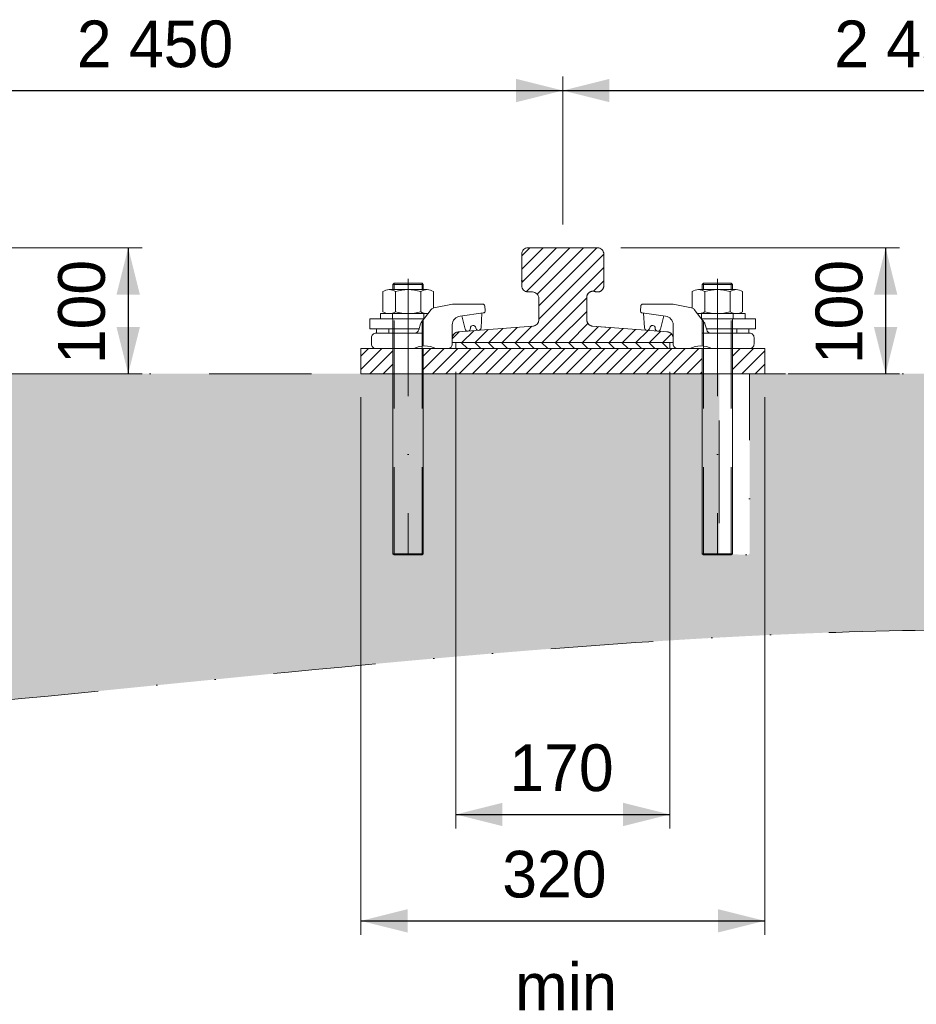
# Model space of a CAD drawing. Header units: millimetres. Extents: x -13186 to -571, y -579947 to -571037.
# Tile 14 of 31: x -8748 to -8037, y -573426 to -572646. Entities that reach past the tile are written whole.
import ezdxf
from ezdxf.enums import TextEntityAlignment as Align

# ---------------------------------------------------------------- set-up
doc = ezdxf.new("R2010")
doc.units = ezdxf.units.MM
doc.header["$MEASUREMENT"] = 0
for name, pattern in [('DGN Style 2', [116.014736, 69.608842, -46.405895]), ('DGN Style 4', [185.739593, 92.811789, -46.405895, 0.116015, -46.405895]), ('DGN Style 6', [220.660029, 0.116015, -46.405895, 81.210315, -46.405895, 0.116015, -46.405895])]:
    doc.linetypes.add(name, pattern=pattern)
doc.styles.add('Style-ENGINEERING', font='ENGINEERING.shx')
doc.styles.add('Style-ENGINEERING_0', font='ENGINEERING.shx')
doc.dimstyles.new('MetricMM', dxfattribs={"dimtxt": 3, "dimasz": 3, "dimexe": 1.5, "dimexo": 1.5, "dimgap": 1.5, "dimtad": 1, "dimdec": 0, "dimzin": 7, "dimtxsty": 'Style-ENGINEERING_0', "dimcen": 0.09, "dimclrd": 1, "dimclre": 1, "dimclrt": 7, "dimadec": 0, "dimazin": 3, "dimtfac": 1, "dimtdec": 0, "dimtofl": 0, "dimtmove": 0, "dimatfit": 3, "dimfxl": 1, "dimtzin": 7, "dimlwd": -1, "dimlwe": 0, "dimarcsym": 0})

# ---------------------------------------------------------------- blocks, each defined once
blk = doc.blocks.new('*D190')
at = {"color": 1, "linetype": 'Continuous', "lineweight": 0, "transparency": 16777216}
for p, q in [((-1993.18, 2665.57), (-1772.34, 2665.57)), ((-1860.68, 2565.75), (-1772.34, 2565.75))]:
    blk.add_line(p, q, dxfattribs=at)
at = {"color": 1, "linetype": 'Continuous', "transparency": 16777216}
blk.add_line((-1783.44, 2665.57), (-1783.44, 2565.75), dxfattribs=at)
at = {"color": 1, "linetype": 'Continuous', "lineweight": 0, "transparency": 16777216, "extrusion": (0, 0, -1)}
blk.add_solid([(1792.69, 2628.57), (1783.44, 2665.57), (1774.19, 2628.57)], dxfattribs=at)
at = {"color": 1, "linetype": 'Continuous', "lineweight": 0, "transparency": 16777216}
blk.add_solid([(-1774.19, 2602.75), (-1783.44, 2565.75), (-1792.69, 2602.75)], dxfattribs=at)
at = {"layer": 'Defpoints', "color": 7, "linetype": 'Continuous', "lineweight": 0, "transparency": 16777216}
for p in [(-2011.68, 2665.57), (-1783.44, 2615.66), (-1879.18, 2565.75), (-1783.44, 2565.75)]:
    blk.add_point(p, dxfattribs=at)
at = {"color": 7, "linetype": 'Continuous', "lineweight": 0, "transparency": 16777216, "style": 'Style-ENGINEERING'}
blk.add_text('100', height=37, rotation=90, dxfattribs=at).set_placement((-1820.44, 2573.42), align=Align.MIDDLE_LEFT)
blk = doc.blocks.new('*U192')
at = {"color": 7, "linetype": 'Continuous', "lineweight": 0}
for p, q in [((-12.02, 13.97), (-13.02, 12.97)), ((-13.02, 12.97), (-13.02, 8.97)), ((9.98, 13.97), (-12.02, 13.97)), ((9.98, 13.97), (10.98, 12.97)), ((10.98, 12.97), (10.98, 8.97))]:
    blk.add_line(p, q, dxfattribs=at)
at = {"color": 7, "linetype": 'DGN Style 2', "lineweight": 0}
for p, q in [((10.98, 12.97), (-13.02, 12.97)), ((-12.02, 13.97), (-12.02, 8.97)), ((9.98, 13.97), (9.98, 8.97))]:
    blk.add_line(p, q, dxfattribs=at)
at = {"color": 7, "linetype": 'Continuous', "lineweight": 0, "flags": 128}
for points in [[(-16.02, 8.97), (13.97, 8.97)], [(-21.01, -5.57), (-21.01, 7.5)], [(-11.02, -8.56), (-11.02, 7.5)], [(8.97, 7.5), (8.97, -8.56)], [(18.97, 7.5), (18.97, -8.56)], [(-16.83, -10.03), (20.98, -10.03), (20.98, -14.03), (-13.75, -14.03)], [(13.97, -10.03), (-16.02, -10.03)]]:
    blk.add_lwpolyline(points, dxfattribs=at)
at = {"color": 7, "linetype": 'DGN Style 2', "lineweight": 0, "flags": 128}
for points in [[(-13.52, -14.03), (-13.52, -10.03)], [(11.48, -10.03), (11.48, -14.03)]]:
    blk.add_lwpolyline(points, dxfattribs=at)
at = {"color": 7, "linetype": 'Continuous', "lineweight": 0}
for centre, radius, start, end in [((-16.02, -0.24), 9.21, 57.13277, 122.86723), ((-1.02, -25.65), 34.62, 73.22135, 106.77865), ((13.97, -0.82), 9.21, 237.13277, 302.86723)]:
    blk.add_arc(centre, radius, start, end, dxfattribs=at)
at = {"color": 7, "linetype": 'Continuous', "lineweight": 0, "extrusion": (0, 0, -1)}
for centre, radius, start, end in [((-13.97, -0.24), 9.21, 57.13277, 122.86723), ((16.02, -0.82), 9.21, 237.13277, 275.25814), ((1.02, 24.59), 34.62, 253.22135, 286.77865)]:
    blk.add_arc(centre, radius, start, end, dxfattribs=at)
blk = doc.blocks.new('*U193')
at = {"color": 7, "linetype": 'Continuous', "lineweight": 0}
for p, q in [((-12.02, 13.97), (-13.02, 12.97)), ((-13.02, 12.97), (-13.02, 8.97)), ((9.98, 13.97), (-12.02, 13.97)), ((9.98, 13.97), (10.98, 12.97)), ((10.98, 12.97), (10.98, 8.97))]:
    blk.add_line(p, q, dxfattribs=at)
at = {"color": 7, "linetype": 'DGN Style 2', "lineweight": 0}
for p, q in [((10.98, 12.97), (-13.02, 12.97)), ((-12.02, 13.97), (-12.02, 8.97)), ((9.98, 13.97), (9.98, 8.97))]:
    blk.add_line(p, q, dxfattribs=at)
at = {"color": 7, "linetype": 'Continuous', "lineweight": 0, "extrusion": (0, 0, -1), "flags": 128}
for points in [[(16.02, 8.97), (-13.97, 8.97)], [(21.01, -5.57), (21.01, 7.5)], [(11.02, -8.56), (11.02, 7.5)], [(-8.97, 7.5), (-8.97, -8.56)], [(-18.97, 7.5), (-18.97, -8.56)], [(16.83, -10.03), (-20.98, -10.03), (-20.98, -14.03), (13.75, -14.03)], [(-13.97, -10.03), (16.02, -10.03)]]:
    blk.add_lwpolyline(points, dxfattribs=at)
at = {"color": 7, "linetype": 'DGN Style 2', "lineweight": 0, "extrusion": (0, 0, -1), "flags": 128}
for points in [[(13.52, -14.03), (13.52, -10.03)], [(-11.48, -10.03), (-11.48, -14.03)]]:
    blk.add_lwpolyline(points, dxfattribs=at)
at = {"color": 7, "linetype": 'Continuous', "lineweight": 0}
for centre, radius, start, end in [((-16.02, -0.24), 9.21, 57.13277, 122.86723), ((-1.02, -25.65), 34.62, 73.22135, 106.77865), ((13.97, -0.82), 9.21, 237.13277, 302.86723)]:
    blk.add_arc(centre, radius, start, end, dxfattribs=at)
at = {"color": 7, "linetype": 'Continuous', "lineweight": 0, "extrusion": (0, 0, -1)}
for centre, radius, start, end in [((-13.97, -0.24), 9.21, 57.13277, 122.86723), ((16.02, -0.82), 9.21, 237.13277, 275.25814), ((1.02, 24.59), 34.62, 253.22135, 286.77865)]:
    blk.add_arc(centre, radius, start, end, dxfattribs=at)
blk = doc.blocks.new('*D194')
at = {"color": 1, "linetype": 'Continuous', "lineweight": 0, "transparency": 16777216}
for p, q in [((-1523.96, 2567.25), (-1523.96, 2205.54)), ((-1354.4, 2567.25), (-1354.4, 2205.54))]:
    blk.add_line(p, q, dxfattribs=at)
at = {"color": 1, "linetype": 'Continuous', "transparency": 16777216}
blk.add_line((-1523.96, 2216.64), (-1354.4, 2216.64), dxfattribs=at)
at = {"color": 1, "linetype": 'Continuous', "lineweight": 0, "transparency": 16777216}
blk.add_solid([(-1486.96, 2207.39), (-1523.96, 2216.64), (-1486.96, 2225.89)], dxfattribs=at)
at = {"color": 1, "linetype": 'Continuous', "lineweight": 0, "transparency": 16777216, "extrusion": (0, 0, -1)}
blk.add_solid([(1391.4, 2225.89), (1354.4, 2216.64), (1391.4, 2207.39)], dxfattribs=at)
at = {"layer": 'Defpoints', "color": 7, "linetype": 'Continuous', "lineweight": 0, "transparency": 16777216}
for p in [(-1523.96, 2585.75), (-1354.4, 2585.75), (-1439.18, 2216.64), (-1354.4, 2216.64)]:
    blk.add_point(p, dxfattribs=at)
at = {"color": 7, "linetype": 'Continuous', "lineweight": 0, "transparency": 16777216, "style": 'Style-ENGINEERING'}
blk.add_text('170', height=37, dxfattribs=at).set_placement((-1481.42, 2253.64), align=Align.MIDDLE_LEFT)
blk = doc.blocks.new('*D195')
at = {"color": 1, "linetype": 'Continuous', "lineweight": 0, "transparency": 16777216}
for p, q in [((-1393.18, 2665.57), (-1172.34, 2665.57)), ((-1260.68, 2565.75), (-1172.34, 2565.75))]:
    blk.add_line(p, q, dxfattribs=at)
at = {"color": 1, "linetype": 'Continuous', "transparency": 16777216}
blk.add_line((-1183.44, 2665.57), (-1183.44, 2565.75), dxfattribs=at)
at = {"color": 1, "linetype": 'Continuous', "lineweight": 0, "transparency": 16777216, "extrusion": (0, 0, -1)}
blk.add_solid([(1192.69, 2628.57), (1183.44, 2665.57), (1174.19, 2628.57)], dxfattribs=at)
at = {"color": 1, "linetype": 'Continuous', "lineweight": 0, "transparency": 16777216}
blk.add_solid([(-1174.19, 2602.75), (-1183.44, 2565.75), (-1192.69, 2602.75)], dxfattribs=at)
at = {"layer": 'Defpoints', "color": 7, "linetype": 'Continuous', "lineweight": 0, "transparency": 16777216}
for p in [(-1411.68, 2665.57), (-1183.44, 2615.66), (-1279.18, 2565.75), (-1183.44, 2565.75)]:
    blk.add_point(p, dxfattribs=at)
at = {"color": 7, "linetype": 'Continuous', "lineweight": 0, "transparency": 16777216, "style": 'Style-ENGINEERING'}
blk.add_text('100', height=37, rotation=90, dxfattribs=at).set_placement((-1220.44, 2573.42), align=Align.MIDDLE_LEFT)
blk = doc.blocks.new('*D196')
at = {"color": 1, "linetype": 'Continuous', "lineweight": 0, "transparency": 16777216}
for p, q in [((-1599.18, 2547.25), (-1599.18, 2121.25)), ((-1279.18, 2547.25), (-1279.18, 2121.25))]:
    blk.add_line(p, q, dxfattribs=at)
at = {"color": 1, "linetype": 'Continuous', "transparency": 16777216}
blk.add_line((-1599.18, 2132.35), (-1279.18, 2132.35), dxfattribs=at)
at = {"color": 1, "linetype": 'Continuous', "lineweight": 0, "transparency": 16777216}
blk.add_solid([(-1562.18, 2123.1), (-1599.18, 2132.35), (-1562.18, 2141.6)], dxfattribs=at)
at = {"color": 1, "linetype": 'Continuous', "lineweight": 0, "transparency": 16777216, "extrusion": (0, 0, -1)}
blk.add_solid([(1316.18, 2141.6), (1279.18, 2132.35), (1316.18, 2123.1)], dxfattribs=at)
at = {"layer": 'Defpoints', "color": 7, "linetype": 'Continuous', "lineweight": 0, "transparency": 16777216}
for p in [(-1599.18, 2565.75), (-1279.18, 2565.75), (-1439.18, 2132.35), (-1279.18, 2132.35)]:
    blk.add_point(p, dxfattribs=at)
at = {"color": 7, "linetype": 'Continuous', "lineweight": 0, "transparency": 16777216, "style": 'Style-ENGINEERING'}
blk.add_text('320', height=37, dxfattribs=at).set_placement((-1487.1, 2169.35), align=Align.MIDDLE_LEFT)
blk = doc.blocks.new('*D257')
at = {"color": 1, "linetype": 'Continuous', "lineweight": 0, "transparency": 16777216}
for p, q in [((-2039.18, 2684.07), (-2039.18, 2801.25)), ((-1439.18, 2684.07), (-1439.18, 2801.25))]:
    blk.add_line(p, q, dxfattribs=at)
at = {"color": 1, "linetype": 'Continuous', "transparency": 16777216}
blk.add_line((-2039.18, 2790.15), (-1439.18, 2790.15), dxfattribs=at)
at = {"color": 1, "linetype": 'Continuous', "lineweight": 0, "transparency": 16777216}
blk.add_solid([(-2002.18, 2780.9), (-2039.18, 2790.15), (-2002.18, 2799.4)], dxfattribs=at)
at = {"color": 1, "linetype": 'Continuous', "lineweight": 0, "transparency": 16777216, "extrusion": (0, 0, -1)}
blk.add_solid([(1476.18, 2799.4), (1439.18, 2790.15), (1476.18, 2780.9)], dxfattribs=at)
at = {"layer": 'Defpoints', "color": 7, "linetype": 'Continuous', "lineweight": 0, "transparency": 16777216}
for p in [(-1739.18, 2790.15), (-1439.18, 2790.15), (-2039.18, 2665.57), (-1439.18, 2665.57)]:
    blk.add_point(p, dxfattribs=at)
at = {"color": 7, "linetype": 'Continuous', "lineweight": 0, "transparency": 16777216, "style": 'Style-ENGINEERING'}
blk.add_text('2 450', height=37, dxfattribs=at).set_placement((-1824.09, 2827.15), align=Align.MIDDLE_LEFT)
blk = doc.blocks.new('*D258')
at = {"color": 1, "linetype": 'Continuous', "lineweight": 0, "transparency": 16777216}
for p, q in [((-1439.18, 2684.07), (-1439.18, 2801.25)), ((-839.18, 2684.07), (-839.18, 2801.25))]:
    blk.add_line(p, q, dxfattribs=at)
at = {"color": 1, "linetype": 'Continuous', "transparency": 16777216}
blk.add_line((-1439.18, 2790.15), (-839.18, 2790.15), dxfattribs=at)
at = {"color": 1, "linetype": 'Continuous', "lineweight": 0, "transparency": 16777216}
blk.add_solid([(-1402.18, 2780.9), (-1439.18, 2790.15), (-1402.18, 2799.4)], dxfattribs=at)
at = {"color": 1, "linetype": 'Continuous', "lineweight": 0, "transparency": 16777216, "extrusion": (0, 0, -1)}
blk.add_solid([(876.18, 2799.4), (839.18, 2790.15), (876.18, 2780.9)], dxfattribs=at)
at = {"layer": 'Defpoints', "color": 7, "linetype": 'Continuous', "lineweight": 0, "transparency": 16777216}
for p in [(-1139.18, 2790.15), (-839.18, 2790.15), (-1439.18, 2665.57), (-839.18, 2665.57)]:
    blk.add_point(p, dxfattribs=at)
at = {"color": 7, "linetype": 'Continuous', "lineweight": 0, "transparency": 16777216, "style": 'Style-ENGINEERING'}
blk.add_text('2 450', height=37, dxfattribs=at).set_placement((-1224.09, 2827.15), align=Align.MIDDLE_LEFT)
blk = doc.blocks.new('*U140')
at = {"linetype": 'DGN Style 6', "lineweight": 0}
h = blk.add_hatch(dxfattribs=at)
h.set_pattern_fill('HATCH', color=5, style=0, pattern_type=2)
h.set_pattern_definition([(45, (-1442.436, 2609.593), (-5.3033, 5.3033), [])])
h.paths.add_polyline_path([(-1356.29, 2598.93), (-1415.56, 2603.53, -0.391721), (-1420.18, 2608.51), (-1420.18, 2626.21, -0.523273), (-1413.43, 2630.89, 0.523273), (-1406.68, 2635.57), (-1406.68, 2660.57, 0.414214), (-1411.68, 2665.57), (-1466.68, 2665.57, 0.414214), (-1471.68, 2660.57), (-1471.68, 2635.57, 0.414214), (-1466.68, 2630.57), (-1463.18, 2630.57, -0.414214), (-1458.18, 2625.57), (-1458.18, 2608.51, -0.391721), (-1462.79, 2603.53), (-1522.06, 2598.93, 0.391721), (-1526.68, 2593.95), (-1526.68, 2590.57), (-1351.68, 2590.57), (-1351.68, 2593.95, 0.391721)])
at = {"linetype": 'Continuous', "lineweight": 0}
h = blk.add_hatch(dxfattribs=at)
h.set_pattern_fill('HATCH', style=0, pattern_type=2)
h.set_pattern_definition([(135, (-1354.3985, 2590.573), (5.3033, 5.3033), [])])
h.paths.add_polyline_path([(-1354.4, 2590.57), (-1523.96, 2590.57), (-1523.96, 2585.75), (-1354.4, 2585.75)])
h = blk.add_hatch(dxfattribs=at)
h.set_pattern_fill('HATCH', color=30, style=0, pattern_type=2)
h.set_pattern_definition([(45, (-1599.178, 2585.751), (-5.3033, 5.3033), [])])
h.paths.add_polyline_path([(-1599.18, 2585.75), (-1573.68, 2585.75), (-1573.68, 2565.75), (-1599.18, 2565.75)])
h = blk.add_hatch(dxfattribs=at)
h.set_pattern_fill('HATCH', color=30, style=0, pattern_type=2)
h.set_pattern_definition([(45, (-1549.678, 2585.751), (-5.3033, 5.3033), [])])
h.paths.add_polyline_path([(-1549.68, 2585.75), (-1328.68, 2585.75), (-1328.68, 2565.75), (-1549.68, 2565.75)])
h = blk.add_hatch(dxfattribs=at)
h.set_pattern_fill('HATCH', color=30, style=0, pattern_type=2)
h.set_pattern_definition([(45, (-1304.678, 2585.751), (-5.3033, 5.3033), [])])
h.paths.add_polyline_path([(-1304.68, 2585.75), (-1279.18, 2585.75), (-1279.18, 2565.75), (-1304.68, 2565.75)])
at = {"linetype": 'DGN Style 6', "lineweight": 0}
h = blk.add_hatch(dxfattribs=at)
h.set_pattern_fill('GRAVEL', style=0, pattern_type=2)
h.set_pattern_definition([(228.0128, (616.98, 2950.734), (-3999.99996, -4500.00003), [67.268, -6659.544]), (184.96974, (571.98, 2900.734), (6000, 500.00003), [115.434, -11427.962]), (132.51045, (456.98, 2890.734), (5000, -5500), [81.394, -8058.016]), (267.2737, (261.98, 2765.734), (500, 10000), [105.119, -10406.779]), (292.83365, (256.98, 2660.734), (-2499.99998, 6000.00001), [103.078, -10204.687]), (357.2737, (296.98, 2565.734), (-10000, 500), [105.119, -10406.779]), (37.69424, (401.98, 2560.734), (-6500.00004, -4999.999947), [139.014, -13762.424]), (72.25533, (511.98, 2645.734), (3500.00007, 10999.99998), [131.244, -12993.161]), (121.42957, (551.98, 2770.734), (-4000.00004, 6499.99997), [105.475, -10442.037]), (175.23636, (496.98, 2860.734), (5500, -500.00003), [120.416, -5900.381]), (222.39744, (376.98, 2870.734), (-5999.99998, -5500.00002), [155.724, -15416.688]), (138.8141, (756.98, 2760.734), (-3500, 3000), [53.15, -5261.922]), (171.46923, (716.98, 2795.734), (6499.99999, -1000.00004), [101.118, -10010.756]), (225, (616.98, 2810.73), (-9e-14, -500), [70.71, -636.396]), (203.1986, (581.98, 2870.734), (2500, 1000), [38.08, -3769.808]), (291.8014, (546.98, 2855.73), (-500, 1500), [53.852, -2638.73]), (30.9638, (566.98, 2805.73), (1500, 1000), [87.465, -2828.011]), (161.565, (641.98, 2850.73), (1000, -500), [63.245, -1517.893]), (16.38954, (256.98, 2855.734), (5000.00001, 1499.99997), [88.6, -8771.423]), (70.3462, (341.98, 2880.734), (-2000, -5500), [74.33, -7358.704]), (293.1986, (641.98, 2950.734), (-1000, 2500), [76.157, -3731.73]), (343.61046, (671.98, 2880.734), (-5000.00001, 1499.99997), [88.6, -8771.423]), (339.444, (256.98, 2545.734), (-2500, 1000), [85.44, -4186.562]), (294.77514, (336.98, 2515.734), (-2500.00004, 5499.99998), [71.589, -7087.322]), (66.8014, (646.98, 2450.734), (1000, 2500), [76.157, -3731.73]), (17.354, (676.98, 2520.734), (-6499.99999, -2000.00004), [83.815, -8297.712]), (69.444, (401.98, 2450.734), (-1000, -2500), [42.72, -4229.282]), (101.31, (616.98, 2450.73), (-500, 2000), [25.495, -2524.015]), (165.9638, (611.98, 2475.73), (1500, -500), [103.078, -1958.475]), (186.009, (511.98, 2500.734), (5000, 500), [95.525, -9456.962]), (303.69, (566.98, 2760.73), (-500, 1000), [72.11, -1730.665]), (353.15723, (606.98, 2700.734), (8500.00001, -999.99994), [125.897, -12463.781]), (60.9454, (731.98, 2685.734), (-2000, -3500), [51.478, -5096.337]), (90, (757, 2730.73), (-500, 500), [30, -470]), (120.25644, (501.98, 2515.734), (2000, -3500), [69.462, -6876.76]), (48.0128, (466.98, 2575.734), (3999.99996, 4500.00003), [134.536, -6592.276]), (0, (557, 2675.73), (500, 500), [130, -370]), (325.30485, (686.98, 2675.734), (4999.99997, -3500.00004), [79.057, -7826.637]), (254.0546, (751.98, 2630.734), (-500, -2000), [72.8, -3567.254]), (207.64597, (731.98, 2560.734), (-9500.00003, -4999.99994), [118.532, -11734.737]), (175.42608, (626.98, 2505.734), (-6500, 499.99997), [125.4, -12414.537])])
edge = h.paths.add_edge_path()
edge.add_spline(control_points=[(-5296.8, 2387.77), (-5061.05, 2354.33), (-4448.01, 2267.38), (-3518.15, 2423.66), (-2382.85, 2198.26), (-1190.87, 2441.06), (219.36, 2221.5), (1577.77, 2448.2), (2500.09, 2318.14), (5522, 2338.51)], knot_values=[0, 0, 0, 0, 0.086667, 0.225372, 0.338783, 0.503846, 0.661211, 0.854774, 1, 1, 1, 1], degree=3, periodic=0)
edge.add_line((5522, 2338.51), (5546.87, 2565.75))
edge.add_line((5546.87, 2565.75), (2837.82, 2565.75))
edge.add_line((2837.82, 2565.75), (2812.32, 2565.75))
edge.add_line((2812.32, 2565.75), (2812.32, 2423.23))
edge.add_line((2812.32, 2423.23), (2811.32, 2422.23))
edge.add_line((2811.32, 2422.23), (2800.34, 2422.71))
edge.add_line((2800.34, 2422.71), (2800.32, 2422.23))
edge.add_line((2800.32, 2422.23), (2800.32, 2422.71))
edge.add_line((2800.32, 2422.71), (2788.32, 2423.23))
edge.add_line((2788.32, 2423.23), (2788.32, 2565.75))
edge.add_line((2788.32, 2565.75), (2567.32, 2565.75))
edge.add_line((2567.32, 2565.75), (2567.32, 2423.23))
edge.add_line((2567.32, 2423.23), (2566.32, 2422.23))
edge.add_line((2566.32, 2422.23), (2555.34, 2422.71))
edge.add_line((2555.34, 2422.71), (2555.32, 2422.23))
edge.add_line((2555.32, 2422.23), (2555.32, 2422.71))
edge.add_line((2555.32, 2422.71), (2543.32, 2423.23))
edge.add_line((2543.32, 2423.23), (2543.32, 2565.75))
edge.add_line((2543.32, 2565.75), (2517.82, 2565.75))
edge.add_line((2517.82, 2565.75), (1723.58, 2565.75))
edge.add_line((1723.58, 2565.75), (1698.08, 2565.75))
edge.add_line((1698.08, 2565.75), (1698.08, 2423.23))
edge.add_line((1698.08, 2423.23), (1697.08, 2422.23))
edge.add_line((1697.08, 2422.23), (1686.1, 2422.71))
edge.add_line((1686.1, 2422.71), (1686.08, 2422.23))
edge.add_line((1686.08, 2422.23), (1686.08, 2422.71))
edge.add_line((1686.08, 2422.71), (1674.08, 2423.23))
edge.add_line((1674.08, 2423.23), (1674.08, 2565.75))
edge.add_line((1674.08, 2565.75), (1453.08, 2565.75))
edge.add_line((1453.08, 2565.75), (1453.08, 2423.23))
edge.add_line((1453.08, 2423.23), (1452.08, 2422.23))
edge.add_line((1452.08, 2422.23), (1441.1, 2422.71))
edge.add_line((1441.1, 2422.71), (1441.08, 2422.23))
edge.add_line((1441.08, 2422.23), (1441.08, 2422.71))
edge.add_line((1441.08, 2422.71), (1429.08, 2423.23))
edge.add_line((1429.08, 2423.23), (1429.08, 2565.75))
edge.add_line((1429.08, 2565.75), (1403.58, 2565.75))
edge.add_line((1403.58, 2565.75), (-1020.68, 2565.75))
edge.add_line((-1020.68, 2565.75), (-1046.18, 2565.75))
edge.add_line((-1046.18, 2565.75), (-1046.18, 2423.23))
edge.add_line((-1046.18, 2423.23), (-1047.18, 2422.23))
edge.add_line((-1047.18, 2422.23), (-1058.16, 2422.71))
edge.add_line((-1058.16, 2422.71), (-1058.18, 2422.23))
edge.add_line((-1058.18, 2422.23), (-1058.18, 2422.71))
edge.add_line((-1058.18, 2422.71), (-1070.18, 2423.23))
edge.add_line((-1070.18, 2423.23), (-1070.18, 2565.75))
edge.add_line((-1070.18, 2565.75), (-1291.18, 2565.75))
edge.add_line((-1291.18, 2565.75), (-1291.18, 2423.23))
edge.add_line((-1291.18, 2423.23), (-1292.18, 2422.23))
edge.add_line((-1292.18, 2422.23), (-1303.16, 2422.71))
edge.add_line((-1303.16, 2422.71), (-1303.18, 2422.23))
edge.add_line((-1303.18, 2422.23), (-1303.18, 2422.71))
edge.add_line((-1303.18, 2422.71), (-1315.18, 2423.23))
edge.add_line((-1315.18, 2423.23), (-1315.18, 2565.75))
edge.add_line((-1315.18, 2565.75), (-1340.68, 2565.75))
edge.add_line((-1340.68, 2565.75), (-3764.94, 2565.75))
edge.add_line((-3764.94, 2565.75), (-3790.44, 2565.75))
edge.add_line((-3790.44, 2565.75), (-3790.44, 2423.23))
edge.add_line((-3790.44, 2423.23), (-3791.44, 2422.23))
edge.add_line((-3791.44, 2422.23), (-3802.42, 2422.71))
edge.add_line((-3802.42, 2422.71), (-3802.44, 2422.23))
edge.add_line((-3802.44, 2422.23), (-3802.44, 2422.71))
edge.add_line((-3802.44, 2422.71), (-3814.44, 2423.23))
edge.add_line((-3814.44, 2423.23), (-3814.44, 2565.75))
edge.add_line((-3814.44, 2565.75), (-4035.44, 2565.75))
edge.add_line((-4035.44, 2565.75), (-4035.44, 2423.23))
edge.add_line((-4035.44, 2423.23), (-4036.44, 2422.23))
edge.add_line((-4036.44, 2422.23), (-4047.42, 2422.71))
edge.add_line((-4047.42, 2422.71), (-4047.44, 2422.23))
edge.add_line((-4047.44, 2422.23), (-4047.44, 2422.71))
edge.add_line((-4047.44, 2422.71), (-4059.44, 2423.23))
edge.add_line((-4059.44, 2423.23), (-4059.44, 2565.75))
edge.add_line((-4059.44, 2565.75), (-4084.94, 2565.75))
edge.add_line((-4084.94, 2565.75), (-4874.16, 2565.75))
edge.add_line((-4874.16, 2565.75), (-4899.66, 2565.75))
edge.add_line((-4899.66, 2565.75), (-4899.66, 2423.23))
edge.add_line((-4899.66, 2423.23), (-4900.66, 2422.23))
edge.add_line((-4900.66, 2422.23), (-4911.64, 2422.71))
edge.add_line((-4911.64, 2422.71), (-4911.66, 2422.23))
edge.add_line((-4911.66, 2422.23), (-4911.66, 2422.71))
edge.add_line((-4911.66, 2422.71), (-4923.66, 2423.23))
edge.add_line((-4923.66, 2423.23), (-4923.66, 2565.75))
edge.add_line((-4923.66, 2565.75), (-5144.66, 2565.75))
edge.add_line((-5144.66, 2565.75), (-5144.66, 2423.23))
edge.add_line((-5144.66, 2423.23), (-5145.66, 2422.23))
edge.add_line((-5145.66, 2422.23), (-5156.64, 2422.71))
edge.add_line((-5156.64, 2422.71), (-5156.66, 2422.23))
edge.add_line((-5156.66, 2422.23), (-5156.66, 2422.71))
edge.add_line((-5156.66, 2422.71), (-5168.66, 2423.23))
edge.add_line((-5168.66, 2423.23), (-5168.66, 2565.75))
edge.add_line((-5168.66, 2565.75), (-5194.16, 2565.75))
edge.add_line((-5194.16, 2565.75), (-5296.8, 2565.75))
edge.add_line((-5296.8, 2565.75), (-5296.8, 2387.77))
at = {"color": 1, "linetype": 'DGN Style 4', "lineweight": 0}
for p, q in [((-1561.68, 2640.95), (-1561.68, 2422.23)), ((-1316.68, 2640.95), (-1316.68, 2422.23))]:
    blk.add_line(p, q, dxfattribs=at)
at = {"color": 3, "linetype": 'Continuous', "lineweight": 0}
for p, q in [((-1503.86, 2602.24), (-1503.23, 2613.8)), ((-1374.49, 2602.24), (-1375.12, 2613.8)), ((-1516.55, 2601.06), (-1519.19, 2611.7)), ((-1361.81, 2601.06), (-1359.16, 2611.7))]:
    blk.add_line(p, q, dxfattribs=at)
at = {"color": 7, "linetype": 'DGN Style 2', "lineweight": 0}
for p, q in [((-1573.68, 2585.77), (-1573.68, 2609.43)), ((-1572.68, 2422.23), (-1572.68, 2609.43)), ((-1550.68, 2422.23), (-1550.68, 2609.43)), ((-1549.68, 2587.86), (-1549.68, 2609.43)), ((-1328.68, 2587.86), (-1328.68, 2609.43)), ((-1327.68, 2422.23), (-1327.68, 2609.43)), ((-1305.68, 2422.23), (-1305.68, 2609.43)), ((-1304.68, 2585.77), (-1304.68, 2609.43)), ((-1556.6, 2598), (-1549.68, 2598)), ((-1321.76, 2598), (-1328.68, 2598))]:
    blk.add_line(p, q, dxfattribs=at)
at = {"color": 7, "linetype": 'Continuous', "lineweight": 0}
for p, q in [((-1549.68, 2423.23), (-1549.68, 2585.75)), ((-1328.68, 2423.23), (-1328.68, 2585.75)), ((-1573.68, 2423.23), (-1573.68, 2572.23)), ((-1304.68, 2423.23), (-1304.68, 2572.23)), ((-1572.68, 2422.23), (-1573.68, 2423.23)), ((-1549.68, 2423.23), (-1550.68, 2422.23)), ((-1328.68, 2423.23), (-1327.68, 2422.23)), ((-1305.68, 2422.23), (-1304.68, 2423.23))]:
    blk.add_line(p, q, dxfattribs=at)
at = {"color": 5, "linetype": 'Continuous', "lineweight": 0, "flags": 128}
blk.add_lwpolyline([(-1351.68, 2593.95), (-1351.68, 2590.57), (-1526.68, 2590.57), (-1526.68, 2593.95, -0.391721), (-1522.06, 2598.93), (-1462.79, 2603.53, 0.391721), (-1458.18, 2608.51), (-1458.18, 2625.57, 0.414214), (-1463.18, 2630.57), (-1466.68, 2630.57, -0.414214), (-1471.68, 2635.57), (-1471.68, 2660.57, -0.414214), (-1466.68, 2665.57), (-1411.68, 2665.57, -0.414214), (-1406.68, 2660.57), (-1406.68, 2635.57, -0.523273), (-1413.43, 2630.89, 0.523273), (-1420.18, 2626.21), (-1420.18, 2608.51, 0.391721), (-1415.56, 2603.53), (-1356.29, 2598.93, -0.391721), (-1351.68, 2593.95)], format="xyb", close=True, dxfattribs=at)
at = {"color": 5, "linetype": 'DGN Style 6', "lineweight": 0, "flags": 128}
blk.add_lwpolyline([(-1356.29, 2598.93), (-1415.56, 2603.53, -0.391721), (-1420.18, 2608.51), (-1420.18, 2626.21, -0.523273), (-1413.43, 2630.89, 0.523273), (-1406.68, 2635.57), (-1406.68, 2660.57, 0.414214), (-1411.68, 2665.57), (-1466.68, 2665.57, 0.414214), (-1471.68, 2660.57), (-1471.68, 2635.57, 0.414214), (-1466.68, 2630.57), (-1463.18, 2630.57, -0.414214), (-1458.18, 2625.57), (-1458.18, 2608.51, -0.391721), (-1462.79, 2603.53), (-1522.06, 2598.93, 0.391721), (-1526.68, 2593.95), (-1526.68, 2590.57), (-1351.68, 2590.57), (-1351.68, 2593.95, 0.391721), (-1356.29, 2598.93)], format="xyb", close=True, dxfattribs=at)
at = {"color": 3, "linetype": 'Continuous', "lineweight": 0, "flags": 128}
for points in [[(-1526.68, 2589.34), (-1526.68, 2604.47, -0.3764), (-1520.48, 2611.53), (-1502.17, 2613.94, 0.403512), (-1500.63, 2615.88), (-1500.96, 2619.36, 0.386905), (-1502.73, 2620.98), (-1525.92, 2620.98, 0.049064), (-1526.61, 2620.91), (-1541.23, 2618, 0.181534), (-1543.36, 2616.68), (-1551.23, 2606.47, 0.094971), (-1551.84, 2605.27), (-1553.17, 2600.59, -0.335046), (-1556.6, 2598), (-1587.15, 2598, 0.414214), (-1590.71, 2594.44), (-1590.71, 2589.34, 0.414214), (-1587.15, 2585.77), (-1557.19, 2585.77, -0.244843), (-1539.81, 2585.77), (-1530.24, 2585.77, 0.414214), (-1526.68, 2589.34)], [(-1351.68, 2589.34), (-1351.68, 2604.47, 0.3764), (-1357.88, 2611.53), (-1376.18, 2613.94, -0.403512), (-1377.73, 2615.88), (-1377.4, 2619.36, -0.386905), (-1375.62, 2620.98), (-1352.44, 2620.98, -0.049064), (-1351.74, 2620.91), (-1337.12, 2618, -0.181534), (-1334.99, 2616.68), (-1327.12, 2606.47, -0.094971), (-1326.52, 2605.27), (-1325.18, 2600.59, 0.335046), (-1321.76, 2598), (-1291.21, 2598, -0.414214), (-1287.65, 2594.44), (-1287.65, 2589.34, -0.414214), (-1291.21, 2585.77), (-1321.17, 2585.77, 0.244843), (-1338.55, 2585.77), (-1348.12, 2585.77, -0.414214), (-1351.68, 2589.34)]]:
    blk.add_lwpolyline(points, format="xyb", close=True, dxfattribs=at)
for points in [[(-1552.93, 2601.43), (-1591.93, 2601.43), (-1591.93, 2609.43), (-1548.95, 2609.43)], [(-1325.42, 2601.43), (-1286.43, 2601.43), (-1286.43, 2609.43), (-1329.4, 2609.43)], [(-1586.68, 2601.43), (-1586.68, 2598)], [(-1576.93, 2598), (-1576.93, 2601.43)], [(-1301.42, 2598), (-1301.42, 2601.43)], [(-1291.68, 2601.43), (-1291.68, 2598)]]:
    blk.add_lwpolyline(points, dxfattribs=at)
at = {"color": 7, "linetype": 'Continuous', "lineweight": 0, "flags": 128}
for points in [[(-1523.96, 2590.57), (-1354.4, 2590.57), (-1354.4, 2585.75), (-1523.96, 2585.75), (-1523.96, 2590.57)], [(-1354.4, 2590.57), (-1523.96, 2590.57), (-1523.96, 2585.75), (-1354.4, 2585.75), (-1354.4, 2590.57)]]:
    blk.add_lwpolyline(points, close=True, dxfattribs=at)
at = {"color": 30, "linetype": 'Continuous', "lineweight": 0, "flags": 128}
for points in [[(-1279.18, 2565.75), (-1599.18, 2565.75), (-1599.18, 2585.75), (-1279.18, 2585.75), (-1279.18, 2565.75)], [(-1599.18, 2585.75), (-1573.68, 2585.75), (-1573.68, 2565.75), (-1599.18, 2565.75), (-1599.18, 2585.75)], [(-1549.68, 2585.75), (-1328.68, 2585.75), (-1328.68, 2565.75), (-1549.68, 2565.75), (-1549.68, 2585.75)], [(-1304.68, 2585.75), (-1279.18, 2585.75), (-1279.18, 2565.75), (-1304.68, 2565.75), (-1304.68, 2585.75)]]:
    blk.add_lwpolyline(points, close=True, dxfattribs=at)
at = {"color": 7, "linetype": 'DGN Style 2', "lineweight": 0, "flags": 128}
for points in [[(-1573.68, 2423.23), (-1549.68, 2423.23)], [(-1304.68, 2423.23), (-1328.68, 2423.23)]]:
    blk.add_lwpolyline(points, dxfattribs=at)
at = {"color": 7, "linetype": 'Continuous', "lineweight": 0, "flags": 128}
for points in [[(-1572.68, 2422.23), (-1550.68, 2422.23)], [(-1305.68, 2422.23), (-1327.68, 2422.23)]]:
    blk.add_lwpolyline(points, dxfattribs=at)
at = {"color": 3, "linetype": 'Continuous', "lineweight": 0}
for centre, start, end in [((-1514.5, 2601.65), 191.8088, 4.44137), ((-1510.25, 2601.98), 4.44113, 184.44089), ((-1505.99, 2602.31), 184.44113, 357.90566)]:
    blk.add_arc(centre, 2.13, start, end, dxfattribs=at)
at = {"color": 3, "linetype": 'Continuous', "lineweight": 0, "extrusion": (0, 0, -1)}
for centre, start, end in [((1372.36, 2602.31), 184.44113, 357.90566), ((1368.11, 2601.98), 4.44113, 184.44089), ((1363.86, 2601.65), 191.8088, 4.44137)]:
    blk.add_arc(centre, 2.13, start, end, dxfattribs=at)
at = {"color": 7, "linetype": 'DGN Style 6', "lineweight": 0}
blk.add_open_spline([(-5296.8, 2387.77), (-5061.05, 2354.33), (-4448.01, 2267.38), (-3518.15, 2423.66), (-2382.85, 2198.26), (-1190.87, 2441.06), (219.36, 2221.5), (1577.77, 2448.2), (2500.09, 2318.14), (5522, 2338.51), (5530.29, 2414.26), (5538.58, 2490.01), (5546.87, 2565.75), (4643.85, 2565.75), (3740.84, 2565.75), (2837.82, 2565.75), (2829.32, 2565.75), (2820.82, 2565.75), (2812.32, 2565.75), (2812.32, 2518.24), (2812.32, 2470.74), (2812.32, 2423.23), (2811.99, 2422.89), (2811.65, 2422.56), (2811.32, 2422.23), (2807.66, 2422.39), (2804, 2422.55), (2800.34, 2422.71), (2800.34, 2422.55), (2800.33, 2422.39), (2800.32, 2422.23), (2800.32, 2422.39), (2800.32, 2422.55), (2800.32, 2422.71), (2796.32, 2422.88), (2792.32, 2423.05), (2788.32, 2423.23), (2788.32, 2470.74), (2788.32, 2518.24), (2788.32, 2565.75), (2714.65, 2565.75), (2640.99, 2565.75), (2567.32, 2565.75), (2567.32, 2518.24), (2567.32, 2470.74), (2567.32, 2423.23), (2566.99, 2422.89), (2566.65, 2422.56), (2566.32, 2422.23), (2562.66, 2422.39), (2559, 2422.55), (2555.34, 2422.71), (2555.34, 2422.55), (2555.33, 2422.39), (2555.32, 2422.23), (2555.32, 2422.39), (2555.32, 2422.55), (2555.32, 2422.71), (2551.32, 2422.88), (2547.32, 2423.05), (2543.32, 2423.23), (2543.32, 2470.74), (2543.32, 2518.24), (2543.32, 2565.75), (2534.82, 2565.75), (2526.32, 2565.75), (2517.82, 2565.75), (2253.07, 2565.75), (1988.33, 2565.75), (1723.58, 2565.75), (1715.08, 2565.75), (1706.58, 2565.75), (1698.08, 2565.75), (1698.08, 2518.24), (1698.08, 2470.74), (1698.08, 2423.23), (1697.75, 2422.89), (1697.41, 2422.56), (1697.08, 2422.23), (1693.42, 2422.39), (1689.76, 2422.55), (1686.1, 2422.71), (1686.09, 2422.55), (1686.09, 2422.39), (1686.08, 2422.23), (1686.08, 2422.39), (1686.08, 2422.55), (1686.08, 2422.71), (1682.08, 2422.88), (1678.08, 2423.05), (1674.08, 2423.23), (1674.08, 2470.74), (1674.08, 2518.24), (1674.08, 2565.75), (1600.41, 2565.75), (1526.75, 2565.75), (1453.08, 2565.75), (1453.08, 2518.24), (1453.08, 2470.74), (1453.08, 2423.23), (1452.75, 2422.89), (1452.41, 2422.56), (1452.08, 2422.23), (1448.42, 2422.39), (1444.76, 2422.55), (1441.1, 2422.71), (1441.09, 2422.55), (1441.09, 2422.39), (1441.08, 2422.23), (1441.08, 2422.39), (1441.08, 2422.55), (1441.08, 2422.71), (1437.08, 2422.88), (1433.08, 2423.05), (1429.08, 2423.23), (1429.08, 2470.74), (1429.08, 2518.24), (1429.08, 2565.75), (1420.58, 2565.75), (1412.08, 2565.75), (1403.58, 2565.75), (595.49, 2565.75), (-212.59, 2565.75), (-1020.68, 2565.75), (-1029.18, 2565.75), (-1037.68, 2565.75), (-1046.18, 2565.75), (-1046.18, 2518.24), (-1046.18, 2470.74), (-1046.18, 2423.23), (-1046.51, 2422.89), (-1046.85, 2422.56), (-1047.18, 2422.23), (-1050.84, 2422.39), (-1054.5, 2422.55), (-1058.16, 2422.71), (-1058.16, 2422.55), (-1058.17, 2422.39), (-1058.18, 2422.23), (-1058.18, 2422.39), (-1058.18, 2422.55), (-1058.18, 2422.71), (-1062.18, 2422.88), (-1066.18, 2423.05), (-1070.18, 2423.23), (-1070.18, 2470.74), (-1070.18, 2518.24), (-1070.18, 2565.75), (-1143.85, 2565.75), (-1217.51, 2565.75), (-1291.18, 2565.75), (-1291.18, 2518.24), (-1291.18, 2470.74), (-1291.18, 2423.23), (-1291.51, 2422.89), (-1291.85, 2422.56), (-1292.18, 2422.23), (-1295.84, 2422.39), (-1299.5, 2422.55), (-1303.16, 2422.71), (-1303.16, 2422.55), (-1303.17, 2422.39), (-1303.18, 2422.23), (-1303.18, 2422.39), (-1303.18, 2422.55), (-1303.18, 2422.71), (-1307.18, 2422.88), (-1311.18, 2423.05), (-1315.18, 2423.23), (-1315.18, 2470.74), (-1315.18, 2518.24), (-1315.18, 2565.75), (-1323.68, 2565.75), (-1332.18, 2565.75), (-1340.68, 2565.75), (-2148.76, 2565.75), (-2956.85, 2565.75), (-3764.94, 2565.75), (-3773.44, 2565.75), (-3781.94, 2565.75), (-3790.44, 2565.75), (-3790.44, 2518.24), (-3790.44, 2470.74), (-3790.44, 2423.23), (-3790.77, 2422.89), (-3791.1, 2422.56), (-3791.44, 2422.23), (-3795.1, 2422.39), (-3798.76, 2422.55), (-3802.42, 2422.71), (-3802.42, 2422.55), (-3802.43, 2422.39), (-3802.44, 2422.23), (-3802.44, 2422.39), (-3802.44, 2422.55), (-3802.44, 2422.71), (-3806.44, 2422.88), (-3810.44, 2423.05), (-3814.44, 2423.23), (-3814.44, 2470.74), (-3814.44, 2518.24), (-3814.44, 2565.75), (-3888.1, 2565.75), (-3961.77, 2565.75), (-4035.44, 2565.75), (-4035.44, 2518.24), (-4035.44, 2470.74), (-4035.44, 2423.23), (-4035.77, 2422.89), (-4036.1, 2422.56), (-4036.44, 2422.23), (-4040.1, 2422.39), (-4043.76, 2422.55), (-4047.42, 2422.71), (-4047.42, 2422.55), (-4047.43, 2422.39), (-4047.44, 2422.23), (-4047.44, 2422.39), (-4047.44, 2422.55), (-4047.44, 2422.71), (-4051.44, 2422.88), (-4055.44, 2423.05), (-4059.44, 2423.23), (-4059.44, 2470.74), (-4059.44, 2518.24), (-4059.44, 2565.75), (-4067.94, 2565.75), (-4076.44, 2565.75), (-4084.94, 2565.75), (-4348.01, 2565.75), (-4611.09, 2565.75), (-4874.16, 2565.75), (-4882.66, 2565.75), (-4891.16, 2565.75), (-4899.66, 2565.75), (-4899.66, 2518.24), (-4899.66, 2470.74), (-4899.66, 2423.23), (-4900, 2422.89), (-4900.33, 2422.56), (-4900.66, 2422.23), (-4904.32, 2422.39), (-4907.98, 2422.55), (-4911.64, 2422.71), (-4911.65, 2422.55), (-4911.66, 2422.39), (-4911.66, 2422.23), (-4911.66, 2422.39), (-4911.66, 2422.55), (-4911.66, 2422.71), (-4915.66, 2422.88), (-4919.66, 2423.05), (-4923.66, 2423.23), (-4923.66, 2470.74), (-4923.66, 2518.24), (-4923.66, 2565.75), (-4997.33, 2565.75), (-5071, 2565.75), (-5144.66, 2565.75), (-5144.66, 2518.24), (-5144.66, 2470.74), (-5144.66, 2423.23), (-5145, 2422.89), (-5145.33, 2422.56), (-5145.66, 2422.23), (-5149.32, 2422.39), (-5152.98, 2422.55), (-5156.64, 2422.71), (-5156.65, 2422.55), (-5156.66, 2422.39), (-5156.66, 2422.23), (-5156.66, 2422.39), (-5156.66, 2422.55), (-5156.66, 2422.71), (-5160.66, 2422.88), (-5164.66, 2423.05), (-5168.66, 2423.23), (-5168.66, 2470.74), (-5168.66, 2518.24), (-5168.66, 2565.75), (-5177.16, 2565.75), (-5185.66, 2565.75), (-5194.16, 2565.75), (-5228.37, 2565.75), (-5262.59, 2565.75), (-5296.8, 2565.75), (-5296.8, 2506.42), (-5296.8, 2447.1), (-5296.8, 2387.77)], degree=3, knots=[0, 0, 0, 0, 0.001044, 0.002715, 0.004082, 0.00607, 0.007966, 0.010298, 0.012048, 0.012048, 0.012048, 0.024096, 0.024096, 0.024096, 0.03012, 0.03012, 0.03012, 0.036145, 0.036145, 0.036145, 0.048193, 0.048193, 0.048193, 0.060241, 0.060241, 0.060241, 0.072289, 0.072289, 0.072289, 0.078313, 0.078313, 0.078313, 0.084337, 0.084337, 0.084337, 0.096386, 0.096386, 0.096386, 0.108434, 0.108434, 0.108434, 0.120482, 0.120482, 0.120482, 0.13253, 0.13253, 0.13253, 0.144578, 0.144578, 0.144578, 0.156627, 0.156627, 0.156627, 0.162651, 0.162651, 0.162651, 0.168675, 0.168675, 0.168675, 0.180723, 0.180723, 0.180723, 0.192771, 0.192771, 0.192771, 0.204819, 0.204819, 0.204819, 0.210843, 0.210843, 0.210843, 0.216867, 0.216867, 0.216867, 0.228916, 0.228916, 0.228916, 0.240964, 0.240964, 0.240964, 0.253012, 0.253012, 0.253012, 0.259036, 0.259036, 0.259036, 0.26506, 0.26506, 0.26506, 0.277108, 0.277108, 0.277108, 0.289157, 0.289157, 0.289157, 0.301205, 0.301205, 0.301205, 0.313253, 0.313253, 0.313253, 0.325301, 0.325301, 0.325301, 0.337349, 0.337349, 0.337349, 0.349398, 0.349398, 0.349398, 0.361446, 0.361446, 0.361446, 0.373494, 0.373494, 0.373494, 0.385542, 0.385542, 0.385542, 0.39759, 0.39759, 0.39759, 0.409639, 0.409639, 0.409639, 0.421687, 0.421687, 0.421687, 0.433735, 0.433735, 0.433735, 0.445783, 0.445783, 0.445783, 0.457831, 0.457831, 0.457831, 0.46988, 0.46988, 0.46988, 0.481928, 0.481928, 0.481928, 0.493976, 0.493976, 0.493976, 0.506024, 0.506024, 0.506024, 0.518072, 0.518072, 0.518072, 0.53012, 0.53012, 0.53012, 0.542169, 0.542169, 0.542169, 0.554217, 0.554217, 0.554217, 0.560241, 0.560241, 0.560241, 0.566265, 0.566265, 0.566265, 0.578313, 0.578313, 0.578313, 0.590361, 0.590361, 0.590361, 0.60241, 0.60241, 0.60241, 0.614458, 0.614458, 0.614458, 0.626506, 0.626506, 0.626506, 0.638554, 0.638554, 0.638554, 0.650602, 0.650602, 0.650602, 0.662651, 0.662651, 0.662651, 0.668675, 0.668675, 0.668675, 0.674699, 0.674699, 0.674699, 0.686747, 0.686747, 0.686747, 0.698795, 0.698795, 0.698795, 0.710843, 0.710843, 0.710843, 0.722892, 0.722892, 0.722892, 0.73494, 0.73494, 0.73494, 0.746988, 0.746988, 0.746988, 0.759036, 0.759036, 0.759036, 0.771084, 0.771084, 0.771084, 0.783133, 0.783133, 0.783133, 0.795181, 0.795181, 0.795181, 0.807229, 0.807229, 0.807229, 0.813253, 0.813253, 0.813253, 0.819277, 0.819277, 0.819277, 0.831325, 0.831325, 0.831325, 0.843373, 0.843373, 0.843373, 0.855422, 0.855422, 0.855422, 0.861446, 0.861446, 0.861446, 0.86747, 0.86747, 0.86747, 0.879518, 0.879518, 0.879518, 0.891566, 0.891566, 0.891566, 0.903614, 0.903614, 0.903614, 0.915663, 0.915663, 0.915663, 0.927711, 0.927711, 0.927711, 0.939759, 0.939759, 0.939759, 0.945783, 0.945783, 0.945783, 0.951807, 0.951807, 0.951807, 0.963855, 0.963855, 0.963855, 0.975904, 0.975904, 0.975904, 0.981928, 0.981928, 0.981928, 0.987952, 0.987952, 0.987952, 1, 1, 1, 1], dxfattribs=at)
at = {"color": 7, "linetype": 'Continuous', "lineweight": 0, "extrusion": (0, 0, -1)}
blk.add_blockref('*U193', (1562.7, 2623.46), dxfattribs=at)
at = {"color": 7, "linetype": 'Continuous', "lineweight": 0}
blk.add_blockref('*U192', (-1315.66, 2623.46), dxfattribs=at)
at = {"insert": (-1436.57, 2080.12), "char_height": 37.5, "attachment_point": 5, "line_spacing_factor": 1.2, "style": 'Style-ENGINEERING'}
blk.add_mtext('min', dxfattribs=at)
at = {"color": 1, "linetype": 'Continuous'}
for base, p1, p2, override, picture, middle in [((-1439.18, 2790.15), (-2039.18, 2665.57), (-1439.18, 2665.57), {"dimtxt": 37, "dimasz": 37, "dimexe": 11.1, "dimexo": 18.5, "dimgap": 18.5, "dimlfac": 4.083333}, '*D257', (-1739.18, 2790.15)), ((-839.18, 2790.15), (-1439.18, 2665.57), (-839.18, 2665.57), {"dimtxt": 37, "dimasz": 37, "dimexe": 11.1, "dimexo": 18.5, "dimgap": 18.5, "dimlfac": 4.083333}, '*D258', (-1139.18, 2790.15)), ((-1354.4, 2216.64), (-1523.96, 2585.75), (-1354.4, 2585.75), {"dimtxt": 37, "dimasz": 37, "dimexe": 11.1, "dimexo": 18.5, "dimgap": 18.5}, '*D194', (-1439.18, 2216.64)), ((-1279.18, 2132.35), (-1599.18, 2565.75), (-1279.18, 2565.75), {"dimtxt": 37, "dimasz": 37, "dimexe": 11.1, "dimexo": 18.5, "dimgap": 18.5}, '*D196', (-1439.18, 2132.35))]:
    dim = blk.add_linear_dim(base=base, p1=p1, p2=p2, text='\\FSTANDARD;<>', dimstyle='MetricMM', override=override, dxfattribs=at)
    dim.commit()
    dim.dimension.update_dxf_attribs({"geometry": picture, "text_midpoint": middle})
for base, p1, p2, picture, middle in [((-1783.44, 2565.75), (-2011.68, 2665.57), (-1879.18, 2565.75), '*D190', (-1783.44, 2615.66)), ((-1183.44, 2565.75), (-1411.68, 2665.57), (-1279.18, 2565.75), '*D195', (-1183.44, 2615.66))]:
    dim = blk.add_linear_dim(base=base, p1=p1, p2=p2, angle=270, text='\\FSTANDARD;<>', dimstyle='MetricMM', override={"dimtxt": 37, "dimasz": 37, "dimexe": 11.1, "dimexo": 18.5, "dimgap": 18.5}, dxfattribs=at)
    dim.commit()
    dim.dimension.update_dxf_attribs({"geometry": picture, "text_midpoint": middle})

msp = doc.modelspace()

# ---------------------------------------------------------------- block references
at = {"color": 7, "lineweight": 13}
msp.add_blockref('*U140', (-6878.35, -575492.15), dxfattribs=at)

doc.saveas('drawing.dxf')
